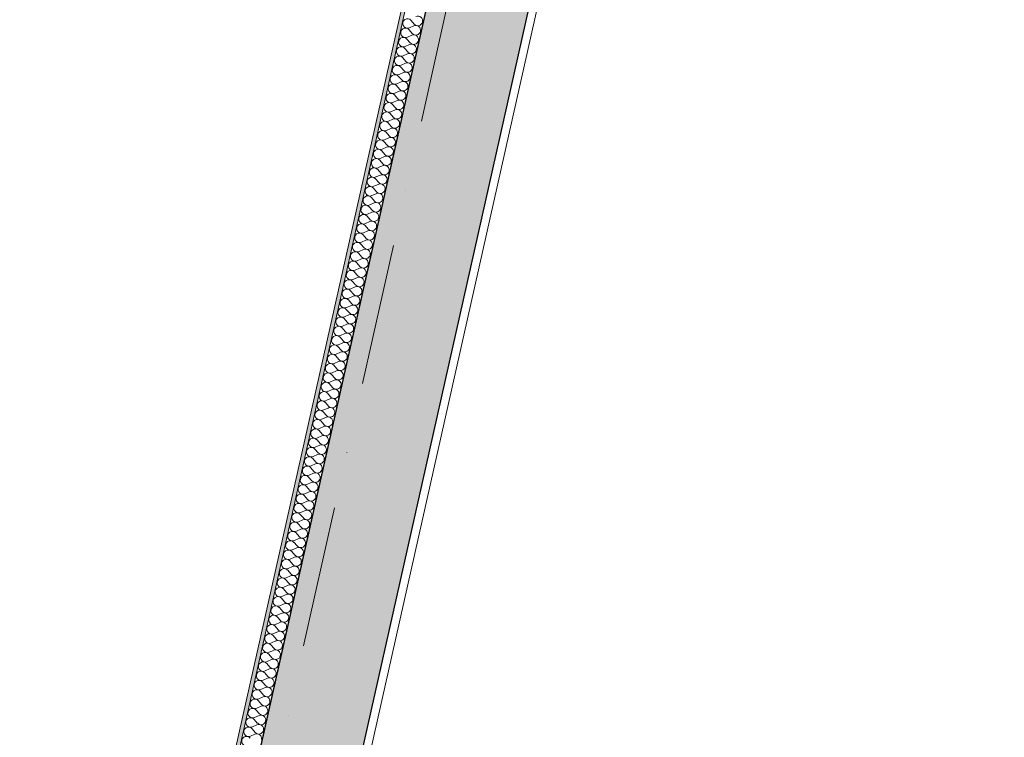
# Model space of a CAD drawing. Header units: millimetres. Extents: x -7218511 to -6645009, y 6003432 to 6221853.
# Tile 50 of 147: x -7184638 to -7182183, y 6145118 to 6146907. Entities that reach past the tile are written whole.
import ezdxf
from ezdxf.enums import TextEntityAlignment as Align

# ---------------------------------------------------------------- set-up
doc = ezdxf.new("R2010")
doc.units = ezdxf.units.MM
doc.header["$MEASUREMENT"] = 0
doc.linetypes.add('Штрихпунктирная', pattern=[670.277762, 352.777767, -176.388884, 0, -141.111112])
for name, color, linetype in [('S - МОП.АР', 7, 'Continuous'), ('АР-Стены_внешние_.АР', 7, 'Continuous'), ('АР-Стены_Перегородки_межквартирные_200.АР', 7, 'Continuous'), ('АР-Чертеж-Оси_Осевые размеры.АР', 7, 'Continuous')]:
    doc.layers.add(name, color=color, linetype=linetype)
for name, color, linetype, lineweight in [('АР-рампа.АР_Ном._пера__1', 7, 'Continuous', 0), ('АР-Стены_внешние_.АР_Ном._пера__1', 7, 'Continuous', 0), ('АР-Стены_Перегородки_межквартирные_200.АР_Ном._пера__1', 7, 'Continuous', 15), ('АР-Чертеж-Оси_Осевые размеры.АР_Ном._пера__120', 7, 'Continuous', 0)]:
    doc.layers.add(name, color=color, linetype=linetype, lineweight=lineweight)
doc.styles.add('РЎР“Р•РќР•Р\xa0Р\x98Р\xa0_РЎРўР\x98Р›Р¬_4', font='GOTHIC.TTF')

# ---------------------------------------------------------------- blocks, each defined once
blk = doc.blocks.new('*X375', base_point=(-6566190.3, 6562677.8))
at = {"layer": 'АР-Стены_Перегородки_межквартирные_200.АР_Ном._пера__1', "color": 7, "linetype": 'Continuous', "lineweight": 0}
for p, q in [((-7183662.3, 6146904.7), (-7183654.6, 6146895.6)), ((-7183667.5, 6146881.5), (-7183659.8, 6146872.4)), ((-7183666.5, 6146886.1), (-7183655.6, 6146891)), ((-7183672.7, 6146858.2), (-7183665, 6146849.2)), ((-7183671.7, 6146862.9), (-7183660.8, 6146867.8)), ((-7183678, 6146835), (-7183670.2, 6146826)), ((-7183676.9, 6146839.7), (-7183666.1, 6146844.5)), ((-7183683.2, 6146811.8), (-7183675.5, 6146802.7)), ((-7183682.1, 6146816.4), (-7183671.3, 6146821.3)), ((-7183692.6, 6146770), (-7183681.7, 6146774.8)), ((-7183688.4, 6146788.5), (-7183680.7, 6146779.5)), ((-7183687.4, 6146793.2), (-7183676.5, 6146798.1)), ((-7183697.8, 6146746.7), (-7183686.9, 6146751.6)), ((-7183693.6, 6146765.3), (-7183685.9, 6146756.3)), ((-7183703, 6146723.5), (-7183692.2, 6146728.4)), ((-7183698.8, 6146742.1), (-7183691.1, 6146733)), ((-7183708.2, 6146700.3), (-7183697.4, 6146705.2)), ((-7183704.1, 6146718.9), (-7183696.3, 6146709.8)), ((-7183713.4, 6146677), (-7183702.6, 6146681.9)), ((-7183709.3, 6146695.6), (-7183701.5, 6146686.6)), ((-7183718.7, 6146653.8), (-7183707.8, 6146658.7)), ((-7183714.5, 6146672.4), (-7183706.8, 6146663.3)), ((-7183723.9, 6146630.6), (-7183713, 6146635.5)), ((-7183719.7, 6146649.2), (-7183712, 6146640.1)), ((-7183730.1, 6146602.7), (-7183722.4, 6146593.6)), ((-7183729.1, 6146607.3), (-7183718.2, 6146612.2)), ((-7183724.9, 6146625.9), (-7183717.2, 6146616.9)), ((-7183735.4, 6146579.5), (-7183727.6, 6146570.4)), ((-7183734.3, 6146584.1), (-7183723.5, 6146589)), ((-7183740.6, 6146556.2), (-7183732.8, 6146547.2)), ((-7183739.5, 6146560.9), (-7183728.7, 6146565.8)), ((-7183745.8, 6146533), (-7183738.1, 6146524)), ((-7183744.7, 6146537.7), (-7183733.9, 6146542.5)), ((-7183751, 6146509.8), (-7183743.3, 6146500.7)), ((-7183750, 6146514.4), (-7183739.1, 6146519.3)), ((-7183756.2, 6146486.5), (-7183748.5, 6146477.5)), ((-7183755.2, 6146491.2), (-7183744.3, 6146496.1)), ((-7183761.4, 6146463.3), (-7183753.7, 6146454.3)), ((-7183760.4, 6146468), (-7183749.5, 6146472.8)), ((-7183766.7, 6146440.1), (-7183758.9, 6146431)), ((-7183765.6, 6146444.7), (-7183754.8, 6146449.6)), ((-7183771.9, 6146416.9), (-7183764.2, 6146407.8)), ((-7183770.8, 6146421.5), (-7183760, 6146426.4)), ((-7183777.1, 6146393.6), (-7183769.4, 6146384.6)), ((-7183776.1, 6146398.3), (-7183765.2, 6146403.2)), ((-7183782.3, 6146370.4), (-7183774.6, 6146361.3)), ((-7183781.3, 6146375), (-7183770.4, 6146379.9)), ((-7183791.7, 6146328.6), (-7183780.8, 6146333.5)), ((-7183787.5, 6146347.2), (-7183779.8, 6146338.1)), ((-7183786.5, 6146351.8), (-7183775.6, 6146356.7)), ((-7183796.9, 6146305.3), (-7183786.1, 6146310.2)), ((-7183792.8, 6146323.9), (-7183785, 6146314.9)), ((-7183802.1, 6146282.1), (-7183791.3, 6146287)), ((-7183798, 6146300.7), (-7183790.2, 6146291.6)), ((-7183807.4, 6146258.9), (-7183796.5, 6146263.8)), ((-7183803.2, 6146277.5), (-7183795.5, 6146268.4)), ((-7183812.6, 6146235.7), (-7183801.7, 6146240.5)), ((-7183808.4, 6146254.2), (-7183800.7, 6146245.2)), ((-7183817.8, 6146212.4), (-7183806.9, 6146217.3)), ((-7183813.6, 6146231), (-7183805.9, 6146222)), ((-7183823, 6146189.2), (-7183812.2, 6146194.1)), ((-7183818.8, 6146207.8), (-7183811.1, 6146198.7)), ((-7183829.3, 6146161.3), (-7183821.5, 6146152.3)), ((-7183828.2, 6146166), (-7183817.4, 6146170.8)), ((-7183824.1, 6146184.5), (-7183816.3, 6146175.5)), ((-7183834.5, 6146138.1), (-7183826.8, 6146129)), ((-7183833.4, 6146142.7), (-7183822.6, 6146147.6)), ((-7183839.7, 6146114.9), (-7183832, 6146105.8)), ((-7183838.7, 6146119.5), (-7183827.8, 6146124.4)), ((-7183844.9, 6146091.6), (-7183837.2, 6146082.6)), ((-7183843.9, 6146096.3), (-7183833, 6146101.2)), ((-7183850.1, 6146068.4), (-7183842.4, 6146059.3)), ((-7183849.1, 6146073), (-7183838.2, 6146077.9)), ((-7183855.4, 6146045.2), (-7183847.6, 6146036.1)), ((-7183854.3, 6146049.8), (-7183843.5, 6146054.7)), ((-7183860.6, 6146021.9), (-7183852.9, 6146012.9)), ((-7183859.5, 6146026.6), (-7183848.7, 6146031.5)), ((-7183865.8, 6145998.7), (-7183858.1, 6145989.6)), ((-7183864.8, 6146003.3), (-7183853.9, 6146008.2)), ((-7183871, 6145975.5), (-7183863.3, 6145966.4)), ((-7183870, 6145980.1), (-7183859.1, 6145985)), ((-7183876.2, 6145952.2), (-7183868.5, 6145943.2)), ((-7183875.2, 6145956.9), (-7183864.3, 6145961.8)), ((-7183885.6, 6145910.4), (-7183874.8, 6145915.3)), ((-7183881.4, 6145929), (-7183873.7, 6145920)), ((-7183880.4, 6145933.7), (-7183869.5, 6145938.5)), ((-7183890.8, 6145887.2), (-7183880, 6145892.1)), ((-7183886.7, 6145905.8), (-7183878.9, 6145896.7)), ((-7183896.1, 6145864), (-7183885.2, 6145868.8)), ((-7183891.9, 6145882.5), (-7183884.2, 6145873.5)), ((-7183901.3, 6145840.7), (-7183890.4, 6145845.6)), ((-7183897.1, 6145859.3), (-7183889.4, 6145850.3)), ((-7183906.5, 6145817.5), (-7183895.6, 6145822.4)), ((-7183902.3, 6145836.1), (-7183894.6, 6145827)), ((-7183911.7, 6145794.3), (-7183900.9, 6145799.2)), ((-7183907.5, 6145812.9), (-7183899.8, 6145803.8)), ((-7183916.9, 6145771), (-7183906.1, 6145775.9)), ((-7183912.8, 6145789.6), (-7183905, 6145780.6)), ((-7183923.2, 6145743.2), (-7183915.5, 6145734.1)), ((-7183922.1, 6145747.8), (-7183911.3, 6145752.7)), ((-7183918, 6145766.4), (-7183910.2, 6145757.3)), ((-7183928.4, 6145719.9), (-7183920.7, 6145710.9)), ((-7183927.4, 6145724.6), (-7183916.5, 6145729.5)), ((-7183933.6, 6145696.7), (-7183925.9, 6145687.6)), ((-7183932.6, 6145701.3), (-7183921.7, 6145706.2)), ((-7183938.8, 6145673.5), (-7183931.1, 6145664.4)), ((-7183937.8, 6145678.1), (-7183926.9, 6145683)), ((-7183944.1, 6145650.2), (-7183936.3, 6145641.2)), ((-7183943, 6145654.9), (-7183932.2, 6145659.8)), ((-7183949.3, 6145627), (-7183941.6, 6145618)), ((-7183948.2, 6145631.7), (-7183937.4, 6145636.5)), ((-7183954.5, 6145603.8), (-7183946.8, 6145594.7)), ((-7183953.5, 6145608.4), (-7183942.6, 6145613.3)), ((-7183959.7, 6145580.5), (-7183952, 6145571.5)), ((-7183958.7, 6145585.2), (-7183947.8, 6145590.1)), ((-7183964.9, 6145557.3), (-7183957.2, 6145548.3)), ((-7183963.9, 6145562), (-7183953, 6145566.8)), ((-7183970.1, 6145534.1), (-7183962.4, 6145525)), ((-7183969.1, 6145538.7), (-7183958.2, 6145543.6)), ((-7183975.4, 6145510.9), (-7183967.6, 6145501.8)), ((-7183974.3, 6145515.5), (-7183963.5, 6145520.4)), ((-7183984.8, 6145469), (-7183973.9, 6145473.9)), ((-7183980.6, 6145487.6), (-7183972.9, 6145478.6)), ((-7183979.5, 6145492.3), (-7183968.7, 6145497.2)), ((-7183990, 6145445.8), (-7183979.1, 6145450.7)), ((-7183985.8, 6145464.4), (-7183978.1, 6145455.3)), ((-7183995.2, 6145422.6), (-7183984.3, 6145427.5)), ((-7183991, 6145441.2), (-7183983.3, 6145432.1)), ((-7184000.4, 6145399.3), (-7183989.6, 6145404.2)), ((-7183996.2, 6145417.9), (-7183988.5, 6145408.9)), ((-7184005.6, 6145376.1), (-7183994.8, 6145381)), ((-7184001.5, 6145394.7), (-7183993.7, 6145385.6)), ((-7184010.8, 6145352.9), (-7184000, 6145357.8)), ((-7184006.7, 6145371.5), (-7183998.9, 6145362.4)), ((-7184016.1, 6145329.7), (-7184005.2, 6145334.5)), ((-7184011.9, 6145348.2), (-7184004.2, 6145339.2)), ((-7184022.3, 6145301.8), (-7184014.6, 6145292.7)), ((-7184021.3, 6145306.4), (-7184010.4, 6145311.3)), ((-7184017.1, 6145325), (-7184009.4, 6145316)), ((-7184027.5, 6145278.5), (-7184019.8, 6145269.5)), ((-7184026.5, 6145283.2), (-7184015.6, 6145288.1)), ((-7184032.8, 6145255.3), (-7184025, 6145246.3)), ((-7184031.7, 6145260), (-7184020.9, 6145264.8)), ((-7184038, 6145232.1), (-7184030.2, 6145223)), ((-7184036.9, 6145236.7), (-7184026.1, 6145241.6)), ((-7184043.2, 6145208.9), (-7184035.5, 6145199.8)), ((-7184042.2, 6145213.5), (-7184031.3, 6145218.4)), ((-7184048.4, 6145185.6), (-7184040.7, 6145176.6)), ((-7184047.4, 6145190.3), (-7184036.5, 6145195.2)), ((-7184053.6, 6145162.4), (-7184045.9, 6145153.3)), ((-7184052.6, 6145167), (-7184041.7, 6145171.9)), ((-7184058.8, 6145139.2), (-7184051.1, 6145130.1)), ((-7184057.8, 6145143.8), (-7184046.9, 6145148.7)), ((-7184063, 6145120.6), (-7184052.2, 6145125.5))]:
    blk.add_line(p, q, dxfattribs=at)
for centre, start, end in [((-7183671.4, 6146897), 40.4717, 294.2115), ((-7183645.5, 6146903.4), 220.4717, 347.3416), ((-7183645.5, 6146903.4), 347.3416, 114.2115), ((-7183676.6, 6146873.7), 40.4717, 294.2115), ((-7183650.7, 6146880.1), 220.4717, 347.3416), ((-7183650.7, 6146880.1), 347.3416, 114.2115), ((-7183681.8, 6146850.5), 40.4717, 294.2115), ((-7183656, 6146856.9), 220.4717, 347.3416), ((-7183656, 6146856.9), 347.3416, 114.2115), ((-7183687, 6146827.3), 40.4717, 294.2115), ((-7183661.2, 6146833.7), 220.4717, 347.3416), ((-7183661.2, 6146833.7), 347.3416, 114.2115), ((-7183692.2, 6146804.1), 40.4717, 294.2115), ((-7183671.6, 6146787.2), 347.3416, 114.2115), ((-7183666.4, 6146810.4), 220.4717, 347.3416), ((-7183666.4, 6146810.4), 347.3416, 114.2115), ((-7183697.5, 6146780.8), 40.4717, 294.2115), ((-7183676.8, 6146764), 347.3416, 114.2115), ((-7183671.6, 6146787.2), 220.4717, 347.3416), ((-7183702.7, 6146757.6), 40.4717, 294.2115), ((-7183682.1, 6146740.8), 347.3416, 114.2115), ((-7183676.8, 6146764), 220.4717, 347.3416), ((-7183707.9, 6146734.4), 40.4717, 294.2115), ((-7183687.3, 6146717.5), 347.3416, 114.2115), ((-7183682.1, 6146740.8), 220.4717, 347.3416), ((-7183713.1, 6146711.1), 40.4717, 294.2115), ((-7183692.5, 6146694.3), 347.3416, 114.2115), ((-7183687.3, 6146717.5), 220.4717, 347.3416), ((-7183723.5, 6146664.7), 40.4717, 294.2115), ((-7183718.3, 6146687.9), 40.4717, 294.2115), ((-7183697.7, 6146671.1), 347.3416, 114.2115), ((-7183692.5, 6146694.3), 220.4717, 347.3416), ((-7183728.8, 6146641.4), 40.4717, 294.2115), ((-7183702.9, 6146647.8), 347.3416, 114.2115), ((-7183697.7, 6146671.1), 220.4717, 347.3416), ((-7183734, 6146618.2), 40.4717, 294.2115), ((-7183708.1, 6146624.6), 347.3416, 114.2115), ((-7183702.9, 6146647.8), 220.4717, 347.3416), ((-7183739.2, 6146595), 40.4717, 294.2115), ((-7183713.4, 6146601.4), 347.3416, 114.2115), ((-7183708.1, 6146624.6), 220.4717, 347.3416), ((-7183744.4, 6146571.7), 40.4717, 294.2115), ((-7183718.6, 6146578.1), 347.3416, 114.2115), ((-7183713.4, 6146601.4), 220.4717, 347.3416), ((-7183749.6, 6146548.5), 40.4717, 294.2115), ((-7183723.8, 6146554.9), 347.3416, 114.2115), ((-7183718.6, 6146578.1), 220.4717, 347.3416), ((-7183754.8, 6146525.3), 40.4717, 294.2115), ((-7183729, 6146531.7), 220.4717, 347.3416), ((-7183729, 6146531.7), 347.3416, 114.2115), ((-7183723.8, 6146554.9), 220.4717, 347.3416), ((-7183760.1, 6146502.1), 40.4717, 294.2115), ((-7183734.2, 6146508.4), 220.4717, 347.3416), ((-7183734.2, 6146508.4), 347.3416, 114.2115), ((-7183765.3, 6146478.8), 40.4717, 294.2115), ((-7183739.4, 6146485.2), 220.4717, 347.3416), ((-7183739.4, 6146485.2), 347.3416, 114.2115), ((-7183770.5, 6146455.6), 40.4717, 294.2115), ((-7183744.7, 6146462), 220.4717, 347.3416), ((-7183744.7, 6146462), 347.3416, 114.2115), ((-7183775.7, 6146432.4), 40.4717, 294.2115), ((-7183749.9, 6146438.8), 220.4717, 347.3416), ((-7183749.9, 6146438.8), 347.3416, 114.2115), ((-7183780.9, 6146409.1), 40.4717, 294.2115), ((-7183755.1, 6146415.5), 220.4717, 347.3416), ((-7183755.1, 6146415.5), 347.3416, 114.2115), ((-7183786.2, 6146385.9), 40.4717, 294.2115), ((-7183760.3, 6146392.3), 220.4717, 347.3416), ((-7183760.3, 6146392.3), 347.3416, 114.2115), ((-7183791.4, 6146362.7), 40.4717, 294.2115), ((-7183770.8, 6146345.8), 347.3416, 114.2115), ((-7183765.5, 6146369.1), 220.4717, 347.3416), ((-7183765.5, 6146369.1), 347.3416, 114.2115), ((-7183796.6, 6146339.4), 40.4717, 294.2115), ((-7183776, 6146322.6), 347.3416, 114.2115), ((-7183770.8, 6146345.8), 220.4717, 347.3416), ((-7183801.8, 6146316.2), 40.4717, 294.2115), ((-7183781.2, 6146299.4), 347.3416, 114.2115), ((-7183776, 6146322.6), 220.4717, 347.3416), ((-7183807, 6146293), 40.4717, 294.2115), ((-7183786.4, 6146276.1), 347.3416, 114.2115), ((-7183781.2, 6146299.4), 220.4717, 347.3416), ((-7183812.2, 6146269.7), 40.4717, 294.2115), ((-7183791.6, 6146252.9), 347.3416, 114.2115), ((-7183786.4, 6146276.1), 220.4717, 347.3416), ((-7183822.7, 6146223.3), 40.4717, 294.2115), ((-7183817.5, 6146246.5), 40.4717, 294.2115), ((-7183796.8, 6146229.7), 347.3416, 114.2115), ((-7183791.6, 6146252.9), 220.4717, 347.3416), ((-7183827.9, 6146200.1), 40.4717, 294.2115), ((-7183802.1, 6146206.4), 347.3416, 114.2115), ((-7183796.8, 6146229.7), 220.4717, 347.3416), ((-7183833.1, 6146176.8), 40.4717, 294.2115), ((-7183807.3, 6146183.2), 347.3416, 114.2115), ((-7183802.1, 6146206.4), 220.4717, 347.3416), ((-7183838.3, 6146153.6), 40.4717, 294.2115), ((-7183812.5, 6146160), 347.3416, 114.2115), ((-7183807.3, 6146183.2), 220.4717, 347.3416), ((-7183843.5, 6146130.4), 40.4717, 294.2115), ((-7183817.7, 6146136.8), 347.3416, 114.2115), ((-7183812.5, 6146160), 220.4717, 347.3416), ((-7183848.8, 6146107.1), 40.4717, 294.2115), ((-7183822.9, 6146113.5), 347.3416, 114.2115), ((-7183817.7, 6146136.8), 220.4717, 347.3416), ((-7183854, 6146083.9), 40.4717, 294.2115), ((-7183828.1, 6146090.3), 220.4717, 347.3416), ((-7183828.1, 6146090.3), 347.3416, 114.2115), ((-7183822.9, 6146113.5), 220.4717, 347.3416), ((-7183859.2, 6146060.7), 40.4717, 294.2115), ((-7183833.4, 6146067.1), 220.4717, 347.3416), ((-7183833.4, 6146067.1), 347.3416, 114.2115), ((-7183864.4, 6146037.4), 40.4717, 294.2115), ((-7183838.6, 6146043.8), 220.4717, 347.3416), ((-7183838.6, 6146043.8), 347.3416, 114.2115), ((-7183869.6, 6146014.2), 40.4717, 294.2115), ((-7183843.8, 6146020.6), 220.4717, 347.3416), ((-7183843.8, 6146020.6), 347.3416, 114.2115), ((-7183874.9, 6145991), 40.4717, 294.2115), ((-7183849, 6145997.4), 220.4717, 347.3416), ((-7183849, 6145997.4), 347.3416, 114.2115), ((-7183880.1, 6145967.7), 40.4717, 294.2115), ((-7183854.2, 6145974.1), 220.4717, 347.3416), ((-7183854.2, 6145974.1), 347.3416, 114.2115), ((-7183885.3, 6145944.5), 40.4717, 294.2115), ((-7183864.7, 6145927.7), 347.3416, 114.2115), ((-7183859.4, 6145950.9), 220.4717, 347.3416), ((-7183859.4, 6145950.9), 347.3416, 114.2115), ((-7183890.5, 6145921.3), 40.4717, 294.2115), ((-7183869.9, 6145904.4), 347.3416, 114.2115), ((-7183864.7, 6145927.7), 220.4717, 347.3416), ((-7183895.7, 6145898.1), 40.4717, 294.2115), ((-7183875.1, 6145881.2), 347.3416, 114.2115), ((-7183869.9, 6145904.4), 220.4717, 347.3416), ((-7183900.9, 6145874.8), 40.4717, 294.2115), ((-7183880.3, 6145858), 347.3416, 114.2115), ((-7183875.1, 6145881.2), 220.4717, 347.3416), ((-7183906.2, 6145851.6), 40.4717, 294.2115), ((-7183885.5, 6145834.8), 347.3416, 114.2115), ((-7183880.3, 6145858), 220.4717, 347.3416), ((-7183916.6, 6145805.1), 40.4717, 294.2115), ((-7183911.4, 6145828.4), 40.4717, 294.2115), ((-7183890.8, 6145811.5), 347.3416, 114.2115), ((-7183885.5, 6145834.8), 220.4717, 347.3416), ((-7183921.8, 6145781.9), 40.4717, 294.2115), ((-7183896, 6145788.3), 347.3416, 114.2115), ((-7183890.8, 6145811.5), 220.4717, 347.3416), ((-7183927, 6145758.7), 40.4717, 294.2115), ((-7183901.2, 6145765.1), 347.3416, 114.2115), ((-7183896, 6145788.3), 220.4717, 347.3416), ((-7183932.2, 6145735.4), 40.4717, 294.2115), ((-7183906.4, 6145741.8), 347.3416, 114.2115), ((-7183901.2, 6145765.1), 220.4717, 347.3416), ((-7183937.5, 6145712.2), 40.4717, 294.2115), ((-7183911.6, 6145718.6), 347.3416, 114.2115), ((-7183906.4, 6145741.8), 220.4717, 347.3416), ((-7183942.7, 6145689), 40.4717, 294.2115), ((-7183916.8, 6145695.4), 347.3416, 114.2115), ((-7183911.6, 6145718.6), 220.4717, 347.3416), ((-7183947.9, 6145665.7), 40.4717, 294.2115), ((-7183922.1, 6145672.1), 220.4717, 347.3416), ((-7183922.1, 6145672.1), 347.3416, 114.2115), ((-7183916.8, 6145695.4), 220.4717, 347.3416), ((-7183953.1, 6145642.5), 40.4717, 294.2115), ((-7183927.3, 6145648.9), 220.4717, 347.3416), ((-7183927.3, 6145648.9), 347.3416, 114.2115), ((-7183958.3, 6145619.3), 40.4717, 294.2115), ((-7183932.5, 6145625.7), 220.4717, 347.3416), ((-7183932.5, 6145625.7), 347.3416, 114.2115), ((-7183963.6, 6145596), 40.4717, 294.2115), ((-7183937.7, 6145602.4), 220.4717, 347.3416), ((-7183937.7, 6145602.4), 347.3416, 114.2115), ((-7183968.8, 6145572.8), 40.4717, 294.2115), ((-7183942.9, 6145579.2), 220.4717, 347.3416), ((-7183942.9, 6145579.2), 347.3416, 114.2115), ((-7183974, 6145549.6), 40.4717, 294.2115), ((-7183948.1, 6145556), 220.4717, 347.3416), ((-7183948.1, 6145556), 347.3416, 114.2115), ((-7183979.2, 6145526.4), 40.4717, 294.2115), ((-7183953.4, 6145532.8), 220.4717, 347.3416), ((-7183953.4, 6145532.8), 347.3416, 114.2115), ((-7183984.4, 6145503.1), 40.4717, 294.2115), ((-7183963.8, 6145486.3), 347.3416, 114.2115), ((-7183958.6, 6145509.5), 220.4717, 347.3416), ((-7183958.6, 6145509.5), 347.3416, 114.2115), ((-7183989.6, 6145479.9), 40.4717, 294.2115), ((-7183969, 6145463.1), 347.3416, 114.2115), ((-7183963.8, 6145486.3), 220.4717, 347.3416), ((-7183994.9, 6145456.7), 40.4717, 294.2115), ((-7183974.2, 6145439.8), 347.3416, 114.2115), ((-7183969, 6145463.1), 220.4717, 347.3416), ((-7184000.1, 6145433.4), 40.4717, 294.2115), ((-7183979.5, 6145416.6), 347.3416, 114.2115), ((-7183974.2, 6145439.8), 220.4717, 347.3416), ((-7184005.3, 6145410.2), 40.4717, 294.2115), ((-7183984.7, 6145393.4), 347.3416, 114.2115), ((-7183979.5, 6145416.6), 220.4717, 347.3416), ((-7184015.7, 6145363.7), 40.4717, 294.2115), ((-7184010.5, 6145387), 40.4717, 294.2115), ((-7183989.9, 6145370.1), 347.3416, 114.2115), ((-7183984.7, 6145393.4), 220.4717, 347.3416), ((-7184020.9, 6145340.5), 40.4717, 294.2115), ((-7183995.1, 6145346.9), 347.3416, 114.2115), ((-7183989.9, 6145370.1), 220.4717, 347.3416), ((-7184026.2, 6145317.3), 40.4717, 294.2115), ((-7184000.3, 6145323.7), 347.3416, 114.2115), ((-7183995.1, 6145346.9), 220.4717, 347.3416), ((-7184031.4, 6145294), 40.4717, 294.2115), ((-7184005.5, 6145300.4), 347.3416, 114.2115), ((-7184000.3, 6145323.7), 220.4717, 347.3416), ((-7184036.6, 6145270.8), 40.4717, 294.2115), ((-7184010.8, 6145277.2), 347.3416, 114.2115), ((-7184005.5, 6145300.4), 220.4717, 347.3416), ((-7184041.8, 6145247.6), 40.4717, 294.2115), ((-7184016, 6145254), 347.3416, 114.2115), ((-7184010.8, 6145277.2), 220.4717, 347.3416), ((-7184047, 6145224.4), 40.4717, 294.2115), ((-7184021.2, 6145230.8), 220.4717, 347.3416), ((-7184021.2, 6145230.8), 347.3416, 114.2115), ((-7184016, 6145254), 220.4717, 347.3416), ((-7184052.3, 6145201.1), 40.4717, 294.2115), ((-7184026.4, 6145207.5), 220.4717, 347.3416), ((-7184026.4, 6145207.5), 347.3416, 114.2115), ((-7184057.5, 6145177.9), 40.4717, 294.2115), ((-7184031.6, 6145184.3), 220.4717, 347.3416), ((-7184031.6, 6145184.3), 347.3416, 114.2115), ((-7184062.7, 6145154.7), 40.4717, 294.2115), ((-7184036.8, 6145161.1), 220.4717, 347.3416), ((-7184036.8, 6145161.1), 347.3416, 114.2115), ((-7184067.9, 6145131.4), 40.4717, 294.2115), ((-7184042.1, 6145137.8), 220.4717, 347.3416), ((-7184042.1, 6145137.8), 347.3416, 114.2115), ((-7184073.1, 6145108.2), 40.4717, 294.2115), ((-7184047.3, 6145114.6), 347.3416, 114.2115)]:
    blk.add_arc(centre, 11.9, start, end, dxfattribs=at)
blk = doc.blocks.new('Стена_195_3', base_point=(-7182635.2, 6151615.7))
at = {"layer": 'АР-Стены_Перегородки_межквартирные_200.АР', "linetype": 'Continuous', "lineweight": 0, "true_color": 0x000000}
h = blk.add_hatch(dxfattribs=at)
h.set_pattern_fill('ШТУКАТУРКА__ГИПС_01_0003', color=18, style=0, pattern_type=2)
h.set_pattern_definition([(45, (-6566190.34, 6563027.8), (-111.369318, 111.369318), [0, -105, 0, -157.5]), (110, (-6565840.34, 6563027.8), (148.001588, 53.868173), [0, -77, 0, -133])])
h.paths.add_polyline_path([(-7182635.2, 6151615.7), (-7185915.8, 6137009.4), (-7185906, 6137007.2), (-7182625.5, 6151613.5)])
at = {"layer": 'АР-Стены_Перегородки_межквартирные_200.АР_Ном._пера__1', "color": 7, "linetype": 'Continuous', "lineweight": 0}
blk.add_line((-7182625.5, 6151613.5), (-7185906, 6137007.2), dxfattribs=at)
at = {"layer": 'АР-Стены_Перегородки_межквартирные_200.АР_Ном._пера__1', "color": 7, "linetype": 'Continuous', "lineweight": 0, "flags": 128}
for points in [[(-7182635.2, 6151615.7), (-7185915.8, 6137009.4)], [(-7185857.2, 6136996.2), (-7182576.7, 6151602.5)]]:
    blk.add_lwpolyline(points, dxfattribs=at)
at = {"layer": 'АР-Стены_Перегородки_межквартирные_200.АР', "color": 7, "lineweight": 0}
blk.add_blockref('*X375', (-6566190.3, 6562677.8), dxfattribs=at)
blk = doc.blocks.new('Стандартный Маркер Сетки[4]_3', base_point=(-7182312.1, 6152552))
at = {"layer": 'АР-Чертеж-Оси_Осевые размеры.АР_Ном._пера__120', "color": 7, "linetype": 'Штрихпунктирная', "lineweight": 0}
blk.add_line((-7182531.3, 6151576.3), (-7187093.8, 6131261.9), dxfattribs=at)
at = {"layer": 'АР-Чертеж-Оси_Осевые размеры.АР_Ном._пера__120', "color": 7, "lineweight": 0, "style": 'РЎР“Р•РќР•Р\xa0Р\x98Р\xa0_РЎРўР\x98Р›Р¬_4'}
blk.add_attdef('AC_MarkerText_1', text='', height=350, rotation=347.3417, dxfattribs=at).set_placement((-7187352.5, 6129979.4), align=Align.TOP_CENTER)
blk = doc.blocks.new('Стандартный Маркер Сетки[18]_3', base_point=(-7182312.1, 6152552))
at = {"layer": 'АР-Чертеж-Оси_Осевые размеры.АР_Ном._пера__120', "color": 7, "linetype": 'Штрихпунктирная', "lineweight": 0}
blk.add_line((-7182531.3, 6151576.3), (-7187093.8, 6131261.9), dxfattribs=at)
at = {"layer": 'АР-Чертеж-Оси_Осевые размеры.АР_Ном._пера__120', "color": 7, "lineweight": 0, "style": 'РЎР“Р•РќР•Р\xa0Р\x98Р\xa0_РЎРўР\x98Р›Р¬_4'}
blk.add_attdef('AC_MarkerText_1', text='', height=350, rotation=347.3417, dxfattribs=at).set_placement((-7187352.5, 6129979.4), align=Align.TOP_CENTER)
blk = doc.blocks.new('Стандартный Маркер Сетки[19]_3', base_point=(-7182312.1, 6152552))
at = {"layer": 'АР-Чертеж-Оси_Осевые размеры.АР_Ном._пера__120', "color": 7, "linetype": 'Штрихпунктирная', "lineweight": 0}
blk.add_line((-7182531.3, 6151576.3), (-7187093.8, 6131261.9), dxfattribs=at)
at = {"layer": 'АР-Чертеж-Оси_Осевые размеры.АР_Ном._пера__120', "color": 7, "lineweight": 0, "style": 'РЎР“Р•РќР•Р\xa0Р\x98Р\xa0_РЎРўР\x98Р›Р¬_4'}
blk.add_attdef('AC_MarkerText_1', text='', height=350, rotation=347.3417, dxfattribs=at).set_placement((-7187352.5, 6129979.4), align=Align.TOP_CENTER)
blk = doc.blocks.new('Стандартный Маркер Сетки[20]_3', base_point=(-7182312.1, 6152552))
at = {"layer": 'АР-Чертеж-Оси_Осевые размеры.АР_Ном._пера__120', "color": 7, "linetype": 'Штрихпунктирная', "lineweight": 0}
blk.add_line((-7182531.3, 6151576.3), (-7187093.8, 6131261.9), dxfattribs=at)
at = {"layer": 'АР-Чертеж-Оси_Осевые размеры.АР_Ном._пера__120', "color": 7, "lineweight": 0, "style": 'РЎР“Р•РќР•Р\xa0Р\x98Р\xa0_РЎРўР\x98Р›Р¬_4'}
blk.add_attdef('AC_MarkerText_1', text='', height=350, rotation=347.3417, dxfattribs=at).set_placement((-7187352.5, 6129979.4), align=Align.TOP_CENTER)
blk = doc.blocks.new('Стандартный Маркер Сетки[33]_3', base_point=(-7182312.1, 6152552))
at = {"layer": 'АР-Чертеж-Оси_Осевые размеры.АР_Ном._пера__120', "color": 7, "linetype": 'Штрихпунктирная', "lineweight": 0}
blk.add_line((-7182531.3, 6151576.3), (-7187093.8, 6131261.9), dxfattribs=at)
at = {"layer": 'АР-Чертеж-Оси_Осевые размеры.АР_Ном._пера__120', "color": 7, "lineweight": 0, "style": 'РЎР“Р•РќР•Р\xa0Р\x98Р\xa0_РЎРўР\x98Р›Р¬_4'}
blk.add_attdef('AC_MarkerText_1', text='', height=350, rotation=347.3417, dxfattribs=at).set_placement((-7187352.5, 6129979.4), align=Align.TOP_CENTER)
blk = doc.blocks.new('Стандартный Маркер Сетки[47]_3', base_point=(-7182312.1, 6152552))
at = {"layer": 'АР-Чертеж-Оси_Осевые размеры.АР_Ном._пера__120', "color": 7, "linetype": 'Штрихпунктирная', "lineweight": 0}
blk.add_line((-7182531.3, 6151576.3), (-7187093.8, 6131261.9), dxfattribs=at)
at = {"layer": 'АР-Чертеж-Оси_Осевые размеры.АР_Ном._пера__120', "color": 7, "lineweight": 0, "style": 'РЎР“Р•РќР•Р\xa0Р\x98Р\xa0_РЎРўР\x98Р›Р¬_4'}
blk.add_attdef('AC_MarkerText_1', text='', height=350, rotation=347.3417, dxfattribs=at).set_placement((-7187352.5, 6129979.4), align=Align.TOP_CENTER)
blk = doc.blocks.new('Стандартный Маркер Сетки[48]_3', base_point=(-7182312.1, 6152552))
at = {"layer": 'АР-Чертеж-Оси_Осевые размеры.АР_Ном._пера__120', "color": 7, "linetype": 'Штрихпунктирная', "lineweight": 0}
blk.add_line((-7182531.3, 6151576.3), (-7187093.8, 6131261.9), dxfattribs=at)
at = {"layer": 'АР-Чертеж-Оси_Осевые размеры.АР_Ном._пера__120', "color": 7, "lineweight": 0, "style": 'РЎР“Р•РќР•Р\xa0Р\x98Р\xa0_РЎРўР\x98Р›Р¬_4'}
blk.add_attdef('AC_MarkerText_1', text='', height=350, rotation=347.3417, dxfattribs=at).set_placement((-7187352.5, 6129979.4), align=Align.TOP_CENTER)
blk = doc.blocks.new('Стандартный Маркер Сетки[49]_3', base_point=(-7182312.1, 6152552))
at = {"layer": 'АР-Чертеж-Оси_Осевые размеры.АР_Ном._пера__120', "color": 7, "linetype": 'Штрихпунктирная', "lineweight": 0}
blk.add_line((-7182531.3, 6151576.3), (-7187093.8, 6131261.9), dxfattribs=at)
at = {"layer": 'АР-Чертеж-Оси_Осевые размеры.АР_Ном._пера__120', "color": 7, "lineweight": 0, "style": 'РЎР“Р•РќР•Р\xa0Р\x98Р\xa0_РЎРўР\x98Р›Р¬_4'}
blk.add_attdef('AC_MarkerText_1', text='', height=350, rotation=347.3417, dxfattribs=at).set_placement((-7187352.5, 6129979.4), align=Align.TOP_CENTER)
blk = doc.blocks.new('Стена_252_3', base_point=(-7185730.9, 6136988.3))
at = {"layer": 'АР-Стены_внешние_.АР', "linetype": 'Continuous', "lineweight": 0, "true_color": 0x000000}
h = blk.add_hatch(dxfattribs=at)
h.set_pattern_fill('ЖЕЛЕЗОБЕТОН__PROJECT__0003', color=18, style=0, pattern_type=2)
h.set_pattern_definition([(45, (-6566190.34, 6562677.8), (-84.852814, 84.852814), []), (45, (-6566232.77, 6562720.22), (-84.852814, 84.852814), [90, -30, 0, -30])])
h.paths.add_polyline_path([(-7185618.3, 6136963), (-7185604.6, 6136980.4), (-7182332.8, 6151547.7), (-7182576.7, 6151602.5), (-7185852.8, 6137015.7)])
at = {"layer": 'АР-Стены_внешние_.АР_Ном._пера__1', "color": 7, "linetype": 'Continuous', "lineweight": 30, "flags": 128}
for points in [[(-7185604.6, 6136980.4), (-7182288.9, 6151742.9)], [(-7182576.7, 6151602.5), (-7185852.8, 6137015.7)]]:
    blk.add_lwpolyline(points, dxfattribs=at)

msp = doc.modelspace()

# ---------------------------------------------------------------- linework, layer by layer
at = {"layer": 'S - МОП.АР', "color": 254, "linetype": 'Continuous', "lineweight": 0, "true_color": 0xdadada, "flags": 128}
msp.add_lwpolyline([(-7182742.7, 6149631), (-7183916.2, 6144405.8), (-7177667.2, 6143002.3), (-7177662.8, 6143021.8), (-7177662.8, 6143021.8), (-7177526.9, 6143626.8), (-7177545.3, 6143631), (-7177164.2, 6145328), (-7177165.3, 6145328.2), (-7176981.2, 6146147.8), (-7176864.8, 6146666.3), (-7176322.8, 6146544.6), (-7175939.5, 6148251), (-7176368.6, 6148347.4), (-7175918.2, 6150352.9), (-7177284.7, 6150659.8), (-7177240.8, 6150855), (-7178801.9, 6151205.6), (-7178850.1, 6150991), (-7178947.7, 6151012.9), (-7179000.3, 6150778.8), (-7179425.4, 6148885.9)], close=True, dxfattribs=at)
at = {"layer": 'АР-рампа.АР_Ном._пера__1', "color": 7, "linetype": 'Continuous', "lineweight": 0}
msp.add_line((-7183684.1, 6146900.1), (-7185908.2, 6136997.2), dxfattribs=at)

# ---------------------------------------------------------------- block references
at = {"layer": 'АР-Стены_внешние_.АР', "color": 7, "lineweight": 0}
msp.add_blockref('Стена_252_3', (-7185730.9, 6136988.3), dxfattribs=at)
at = {"layer": 'АР-Стены_Перегородки_межквартирные_200.АР', "color": 7, "lineweight": 0}
msp.add_blockref('Стена_195_3', (-7182635.2, 6151615.7), dxfattribs=at)
at = {"layer": 'АР-Чертеж-Оси_Осевые размеры.АР', "color": 8, "linetype": 'Continuous', "lineweight": 15}
for name in ['Стандартный Маркер Сетки[4]_3', 'Стандартный Маркер Сетки[18]_3', 'Стандартный Маркер Сетки[19]_3', 'Стандартный Маркер Сетки[20]_3', 'Стандартный Маркер Сетки[33]_3', 'Стандартный Маркер Сетки[47]_3', 'Стандартный Маркер Сетки[48]_3', 'Стандартный Маркер Сетки[49]_3']:
    msp.add_blockref(name, (-7182312.1, 6152552), dxfattribs=at)

doc.saveas('drawing.dxf')
